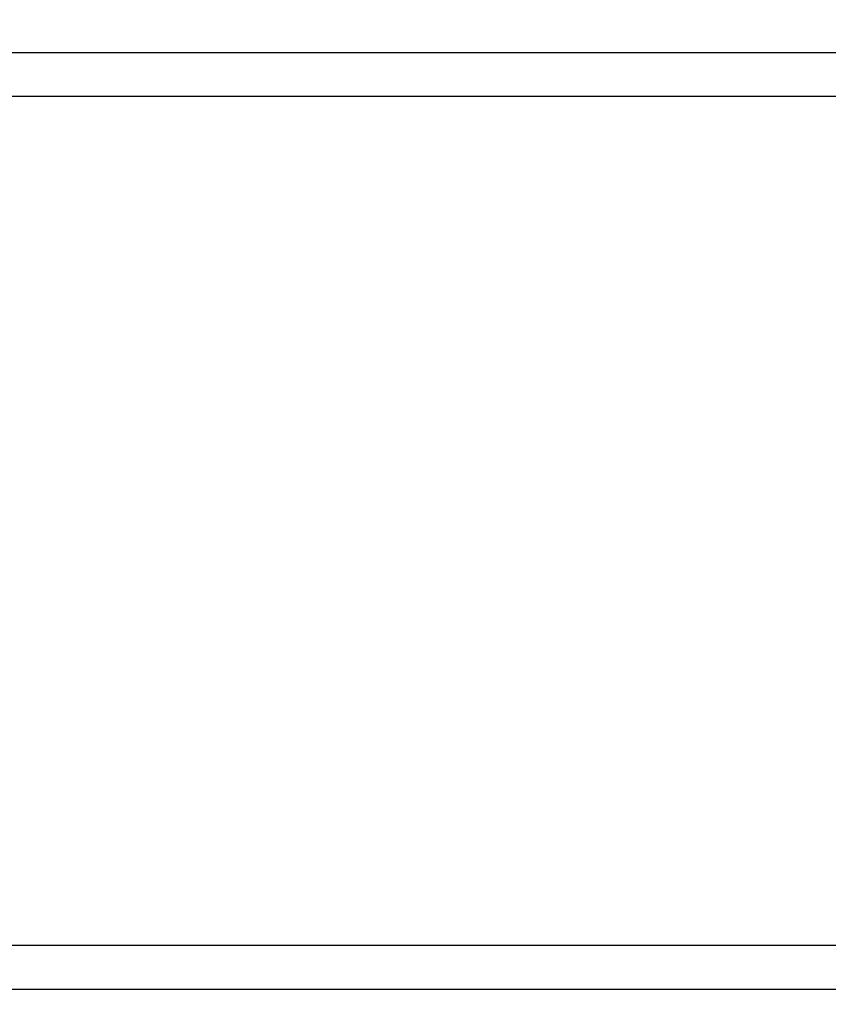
# Model space of a CAD drawing. Header units: millimetres. Extents: x 0 to 900, y -30 to 196.
# Tile 25 of 68: x 52 to 79, y 54 to 86. Entities that reach past the tile are written whole.
import ezdxf

# ---------------------------------------------------------------- set-up
doc = ezdxf.new("R2010")
doc.units = ezdxf.units.MM
doc.header["$MEASUREMENT"] = 0
doc.layers.add('Predefinito', color=5, linetype='Continuous')

# ---------------------------------------------------------------- blocks, each defined once
blk = doc.blocks.new('(#4957) MENSOLA_INTELIGENTE')
at = {"layer": 'Predefinito'}
for points in [[(2.044, 130.921), (450, 130.921)], [(2.044, 129.421), (450, 129.421)], [(898.4, 81.986), (1.6, 81.986)], [(898.4, 81.548), (1.6, 81.548)], [(2.886, 34.136), (450, 34.136)], [(897.074, 34.114), (2.926, 34.114)], [(450, 32.701), (2.886, 32.701)], [(897.074, 32.614), (2.926, 32.614)]]:
    blk.add_lwpolyline(points, dxfattribs=at)
at = {"layer": 'Predefinito', "extrusion": (0, 1, 0)}
for points in [[(-450, -76.842), (-1.721, -76.842)], [(-450, -75.408), (-1.721, -75.408)], [(-2.726, -105.898), (-450, -105.898)], [(-450, -104.463), (-2.726, -104.463)]]:
    blk.add_lwpolyline(points, dxfattribs=at)

msp = doc.modelspace()

# ---------------------------------------------------------------- block references
at = {"layer": 'Predefinito', "extrusion": (0, -1, 0)}
for p in [(0, 1061.537, 20.473), (0, 1741.537, 20.473), (0, 1401.537, 20.473), (0, 381.537, 20.473), (0, 721.537, 20.473)]:
    msp.add_blockref('(#4957) MENSOLA_INTELIGENTE', p, dxfattribs=at)

doc.saveas('drawing.dxf')
